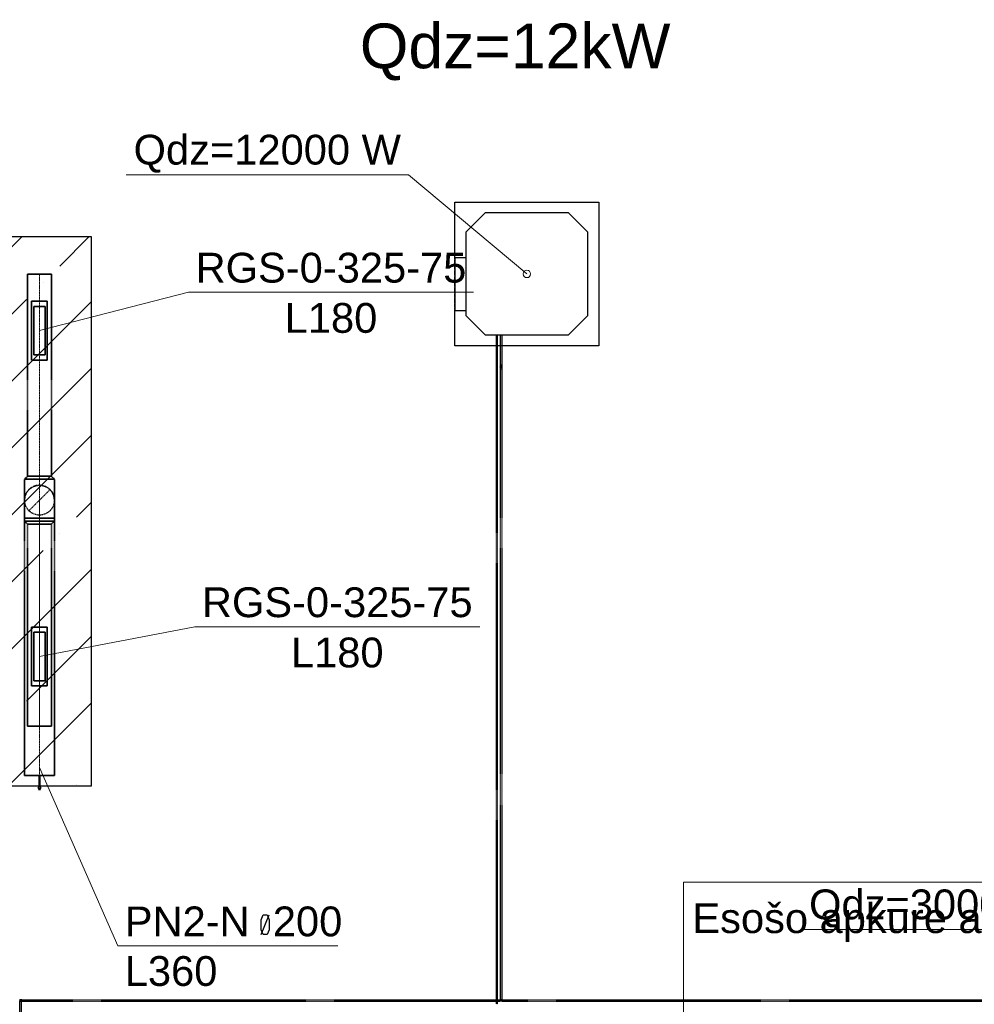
# Model space of a CAD drawing. Header units: millimetres. Extents: x -134161 to 355560, y -27497 to 30328.
# Tile 37 of 95: x -90096 to -83691, y 8181 to 14787. Entities that reach past the tile are written whole.
import ezdxf

# ---------------------------------------------------------------- set-up
doc = ezdxf.new("R2010")
doc.units = ezdxf.units.MM
for name, pattern in [('CenterLine', [17.2, 13, -2, 0.2, -2]), ('HIDDEN', [9.525, 6.35, -3.175]), ('UnderCeiling', [6.7, 4.2, -1, 0.5, -1])]:
    doc.linetypes.add(name, pattern=pattern)
doc.layers.add('AVK-A_uzdevums', color=1, linetype='CONTINUOUS', lineweight=30)
doc.layers.add('AVK-K_uzdevums', color=6, linetype='CONTINUOUS', lineweight=30)
for name, color, linetype in [('Dz1-Atpakalgaita', 7, 'CONTINUOUS'), ('Dz1-Fenkoils', 7, 'CONTINUOUS'), ('Dz1-Radiators', 7, 'CONTINUOUS'), ('Dz1-Teksts-', 7, 'CONTINUOUS'), ('Dz1-Turpgaita', 7, 'CONTINUOUS'), ('Vent-PN2-N', 7, 'CONTINUOUS'), ('Vent-PN2-N-Iekarta', 7, 'CONTINUOUS'), ('Vent-PN2-N-Teksts-', 7, 'CONTINUOUS'), ('Vent-PN3-N-Iekarta', 7, 'CONTINUOUS')]:
    doc.layers.add(name, color=color, linetype=linetype)
doc.styles.add('Arial', font='arial.ttf', dxfattribs={"height": 187.5})
doc.styles.add('PBL', font='arial.ttf')

# ---------------------------------------------------------------- blocks, each defined once
blk = doc.blocks.new('*U125')
at = {"layer": 'Vent-PN2-N-Teksts-', "color": 7, "linetype": 'Continuous', "lineweight": 15}
for p, q in [((42183.5, 10514.4, 2220), (43226, 10713.5, 2220)), ((43226, 10713.5, 2220), (45137.5, 10713.5, 2220))]:
    blk.add_line(p, q, dxfattribs=at)
at = {"layer": 'Vent-PN2-N-Teksts-', "color": 7, "linetype": 'Continuous', "lineweight": 25, "style": 'Arial'}
for s, p in [('RGS-0-325-75', (43273.3, 10778.6, 2220)), ('L180', (43870.9, 10441.5, 2220))]:
    blk.add_text(s, height=200, dxfattribs=at).set_placement(p)
blk = doc.blocks.new('*U126')
at = {"layer": 'Vent-PN2-N-Teksts-', "color": 7, "linetype": 'Continuous', "lineweight": 15}
for p, q in [((42183.5, 12700.9, 2220), (43183.6, 12958.1, 2220)), ((43183.6, 12958.1, 2220), (45095.1, 12958.1, 2220))]:
    blk.add_line(p, q, dxfattribs=at)
at = {"layer": 'Vent-PN2-N-Teksts-', "color": 7, "linetype": 'Continuous', "lineweight": 25, "style": 'Arial'}
for s, p in [('RGS-0-325-75', (43230.9, 13023.1, 2220)), ('L180', (43828.6, 12686.1, 2220))]:
    blk.add_text(s, height=200, dxfattribs=at).set_placement(p)
blk = doc.blocks.new('*U647')
at = {"layer": 'Vent-PN2-N-Teksts-', "color": 7, "linetype": 'Continuous', "lineweight": 15}
for p, q in [((42183.5, 9770.3, 2650), (42709, 8573.2, 2650)), ((42709, 8573.2, 2650), (44184.5, 8573.2, 2650))]:
    blk.add_line(p, q, dxfattribs=at)
at = {"layer": 'Vent-PN2-N-Teksts-', "color": 7, "linetype": 'Continuous', "lineweight": 25}
for p, q in [((43671.6, 8748.3, 2650), (43684.2, 8782.6, 2650)), ((43671.6, 8648.9, 2650), (43723.6, 8781.4, 2650)), ((43671.6, 8682, 2650), (43671.6, 8748.3, 2650)), ((43684.2, 8782.6, 2650), (43711.1, 8782.6, 2650)), ((43711.1, 8782.6, 2650), (43723.6, 8748.3, 2650)), ((43723.6, 8748.3, 2650), (43723.6, 8682, 2650)), ((43684.2, 8648.9, 2650), (43671.6, 8682, 2650)), ((43723.6, 8682, 2650), (43711.1, 8648.9, 2650)), ((43711.1, 8648.9, 2650), (43684.2, 8648.9, 2650))]:
    blk.add_line(p, q, dxfattribs=at)
at = {"layer": 'Vent-PN2-N-Teksts-', "color": 7, "linetype": 'Continuous', "lineweight": 25, "style": 'Arial'}
for s, p in [('PN2-N  200', (42755.7, 8637.4, 2650)), ('L360', (42755.7, 8304.6, 2650))]:
    blk.add_text(s, height=200, dxfattribs=at).set_placement(p)
blk = doc.blocks.new('*U666')
at = {"layer": 'Vent-PN2-N', "color": 1, "linetype": 'Continuous', "lineweight": 35}
for p, q in [((42083.5, 9717, 2650), (42283.5, 9717, 2650)), ((42180.5, 9717, 2650), (42180.5, 9637, 2650)), ((42186.5, 9717, 2650), (42180.5, 9717, 2650)), ((42186.5, 9637, 2650), (42186.5, 9717, 2650)), ((42180.5, 9637, 2650), (42174.5, 9637, 2650)), ((42174.5, 9637, 2650), (42183.5, 9617, 2650)), ((42183.5, 9617, 2650), (42192.5, 9637, 2650)), ((42192.5, 9637, 2650), (42186.5, 9637, 2650))]:
    blk.add_line(p, q, dxfattribs=at)
blk = doc.blocks.new('*U667')
at = {"layer": 'Vent-PN2-N', "color": 1, "linetype": 'UnderCeiling', "lineweight": 35}
for p, q in [((42083.5, 11443.3, 2650), (42083.5, 9717, 2650)), ((42283.5, 11443.3, 2650), (42283.5, 9717, 2650))]:
    blk.add_line(p, q, dxfattribs=at)
at = {"layer": 'Vent-PN2-N', "color": 7, "linetype": 'CenterLine', "lineweight": 18}
blk.add_line((42183.5, 11443.3, 2650), (42183.5, 9717, 2650), dxfattribs=at)
blk = doc.blocks.new('*U678')
at = {"layer": 'Vent-PN2-N', "color": 1, "linetype": 'UnderCeiling', "lineweight": 35}
for p, q in [((42083.5, 11423.3, 2300), (42103.5, 11403.3, 2300)), ((42283.5, 11423.3, 2300), (42263.5, 11403.3, 2300))]:
    blk.add_line(p, q, dxfattribs=at)
at = {"layer": 'Vent-PN2-N', "color": 7, "linetype": 'CenterLine', "lineweight": 18}
blk.add_line((42183.5, 11423.3, 2300), (42183.5, 11403.3, 2300), dxfattribs=at)
at = {"layer": 'Vent-PN2-N', "color": 1, "linetype": 'UnderCeiling', "lineweight": 35, "extrusion": (0, -1, 0)}
for centre, major_axis in [((42183.5, 11423.3, 2300), (100, 0)), ((42183.5, 11403.3, 2300), (80, 0))]:
    blk.add_ellipse(centre, major_axis=major_axis, ratio=1, start_param=0, end_param=3.141593, dxfattribs=at)
blk = doc.blocks.new('*U679')
at = {"layer": 'Vent-PN2-N', "color": 1, "linetype": 'UnderCeiling', "lineweight": 35}
for p, q in [((42083.5, 11703.3, 2300), (42103.5, 11723.3, 2300)), ((42283.5, 11703.3, 2300), (42263.5, 11723.3, 2300))]:
    blk.add_line(p, q, dxfattribs=at)
at = {"layer": 'Vent-PN2-N', "color": 7, "linetype": 'CenterLine', "lineweight": 18}
blk.add_line((42183.5, 11703.3, 2300), (42183.5, 11723.3, 2300), dxfattribs=at)
at = {"layer": 'Vent-PN2-N', "color": 1, "linetype": 'UnderCeiling', "lineweight": 35, "extrusion": (0, 1, 0)}
for centre, major_axis in [((42183.5, 11703.3, 2300), (-100, 0)), ((42183.5, 11723.3, 2300), (-80, 0))]:
    blk.add_ellipse(centre, major_axis=major_axis, ratio=1, start_param=0, end_param=3.141593, dxfattribs=at)
blk = doc.blocks.new('*U686')
at = {"layer": 'Vent-PN2-N-Iekarta', "color": 1, "linetype": 'Continuous', "lineweight": 35}
for p, q in [((42131, 10316.9, 2206), (42131, 10711.9, 2206)), ((42131, 10711.9, 2206), (42236, 10711.9, 2206)), ((42236, 10316.9, 2206), (42236, 10711.9, 2206)), ((42146, 10676.9, 2220.1), (42146, 10351.9, 2220.1)), ((42221, 10676.9, 2220.1), (42146, 10676.9, 2220.1)), ((42221, 10351.9, 2220.1), (42221, 10676.9, 2220.1)), ((42236, 10316.9, 2206), (42131, 10316.9, 2206)), ((42146, 10351.9, 2220.1), (42221, 10351.9, 2220.1))]:
    blk.add_line(p, q, dxfattribs=at)
blk = doc.blocks.new('*U687')
at = {"layer": 'Vent-PN3-N-Iekarta', "color": 1, "linetype": 'Continuous', "lineweight": 35}
for p, q in [((42131, 12503.4, 2206), (42131, 12898.4, 2206)), ((42131, 12898.4, 2206), (42236, 12898.4, 2206)), ((42236, 12503.4, 2206), (42236, 12898.4, 2206)), ((42146, 12863.4, 2220.1), (42146, 12538.4, 2220.1)), ((42221, 12863.4, 2220.1), (42146, 12863.4, 2220.1)), ((42221, 12538.4, 2220.1), (42221, 12863.4, 2220.1)), ((42236, 12503.4, 2206), (42131, 12503.4, 2206)), ((42146, 12538.4, 2220.1), (42221, 12538.4, 2220.1))]:
    blk.add_line(p, q, dxfattribs=at)
blk = doc.blocks.new('*U688')
at = {"layer": 'Vent-PN2-N', "color": 7, "linetype": 'UnderCeiling', "lineweight": 18}
blk.add_line((42112.8, 11492.6, 2530), (42254.3, 11634, 2530), dxfattribs=at)
at = {"layer": 'Vent-PN2-N', "color": 1, "linetype": 'UnderCeiling', "lineweight": 35, "extrusion": (0, 0, -1)}
blk.add_ellipse((42183.5, 11563.3, 2530), major_axis=(-100, 0), ratio=1, start_param=0, end_param=3.141593, dxfattribs=at)
at = {"layer": 'Vent-PN2-N', "color": 7, "linetype": 'HIDDEN', "lineweight": -3, "extrusion": (0, 0, -1)}
blk.add_ellipse((42183.5, 11563.3, 2530), major_axis=(100, 0), ratio=1, start_param=0, end_param=3.141593, dxfattribs=at)
at = {"layer": 'Vent-PN2-N', "color": 1, "linetype": 'UnderCeiling', "lineweight": 35, "extrusion": (1, 0, 0)}
for centre in [(42083.5, 11443.3, 2530), (42283.5, 11443.3, 2530)]:
    blk.add_ellipse(centre, major_axis=(0, 120), ratio=1, start_param=0, end_param=1.570796, dxfattribs=at)
at = {"layer": 'Vent-PN2-N', "color": 7, "linetype": 'CenterLine', "lineweight": 18, "extrusion": (1, 0, 0)}
blk.add_ellipse((42183.5, 11443.3, 2530), major_axis=(0, 120), ratio=1, start_param=0, end_param=1.570796, dxfattribs=at)
at = {"layer": 'Vent-PN2-N', "color": 1, "linetype": 'UnderCeiling', "lineweight": 35, "extrusion": (0, -1, 0)}
blk.add_ellipse((42183.5, 11443.3, 2650), major_axis=(100, 0), ratio=1, start_param=0, end_param=3.141593, dxfattribs=at)
blk = doc.blocks.new('*U689')
at = {"layer": 'Vent-PN2-N', "color": 7, "linetype": 'Continuous', "lineweight": -3}
blk.add_line((42183.5, 11563.3, 2470), (42183.5, 11563.3, 2469), dxfattribs=at)
blk = doc.blocks.new('*U690')
at = {"layer": 'Vent-PN2-N', "color": 1, "linetype": 'UnderCeiling', "lineweight": 35}
for p, q in [((42083.5, 11423.3, 2300), (42083.5, 11703.3, 2300)), ((42283.5, 11423.3, 2300), (42283.5, 11703.3, 2300))]:
    blk.add_line(p, q, dxfattribs=at)
at = {"layer": 'Vent-PN2-N', "color": 7, "linetype": 'CenterLine', "lineweight": 18}
blk.add_line((42183.5, 11423.3, 2300), (42183.5, 11703.3, 2300), dxfattribs=at)
blk = doc.blocks.new('*U691')
at = {"layer": 'Vent-PN2-N', "color": 1, "linetype": 'UnderCeiling', "lineweight": 35}
for p, q in [((42103.5, 11403.3, 2300), (42103.5, 10047.1, 2300)), ((42263.5, 11403.3, 2300), (42263.5, 10047.1, 2300))]:
    blk.add_line(p, q, dxfattribs=at)
at = {"layer": 'Vent-PN2-N', "color": 7, "linetype": 'CenterLine', "lineweight": 18}
blk.add_line((42183.5, 11403.3, 2300), (42183.5, 10047.1, 2300), dxfattribs=at)
blk = doc.blocks.new('*U692')
at = {"layer": 'Vent-PN2-N', "color": 1, "linetype": 'Continuous', "lineweight": 35}
blk.add_line((42103.5, 10047.1, 2300), (42263.5, 10047.1, 2300), dxfattribs=at)
blk = doc.blocks.new('*U693')
at = {"layer": 'Vent-PN2-N', "color": 1, "linetype": 'UnderCeiling', "lineweight": 35}
for p, q in [((42103.5, 13079.5, 2300), (42103.5, 11723.3, 2300)), ((42263.5, 13079.5, 2300), (42263.5, 11723.3, 2300))]:
    blk.add_line(p, q, dxfattribs=at)
at = {"layer": 'Vent-PN2-N', "color": 7, "linetype": 'CenterLine', "lineweight": 18}
blk.add_line((42183.5, 13079.5, 2300), (42183.5, 11723.3, 2300), dxfattribs=at)
blk = doc.blocks.new('*U694')
at = {"layer": 'Vent-PN2-N', "color": 1, "linetype": 'Continuous', "lineweight": 35}
blk.add_line((42263.5, 13079.5, 2300), (42103.5, 13079.5, 2300), dxfattribs=at)
blk = doc.blocks.new('*U829')
at = {"layer": 'Dz1-Atpakalgaita', "color": 6, "linetype": 'UnderCeiling', "lineweight": 25}
for p, q in [((45275.4, 8211.3, 2800), (45273.4, 8211.3, 2800)), ((45287.4, 8201.3, 2800), (45273.4, 8201.3, 2800)), ((45275.4, 8211.3, 2800), (45275.8, 8210.9, 2801.9)), ((45275.8, 8210.9, 2801.9), (45276.8, 8209.8, 2803.5)), ((45276.8, 8209.8, 2803.5), (45278.5, 8208.2, 2804.6)), ((45278.5, 8208.2, 2804.6), (45280.4, 8206.3, 2805)), ((45280.4, 8206.3, 2805), (45282.3, 8208.2, 2804.6)), ((45282.3, 8208.2, 2804.6), (45283.9, 8209.8, 2803.5)), ((45283.9, 8209.8, 2803.5), (45285, 8210.9, 2801.9)), ((45285, 8210.9, 2801.9), (45285.4, 8211.3, 2800))]:
    blk.add_line(p, q, dxfattribs=at)
at = {"layer": 'Dz1-Atpakalgaita', "color": 6, "linetype": 'UnderCeiling', "lineweight": 25, "extrusion": (-1, 0, 0)}
for centre in [(45273.4, 8206.3, 2800), (45287.4, 8206.3, 2800)]:
    blk.add_ellipse(centre, major_axis=(0, -5), ratio=1, start_param=0, end_param=3.141593, dxfattribs=at)
at = {"layer": 'Dz1-Atpakalgaita', "color": 6, "linetype": 'UnderCeiling', "lineweight": 25}
blk.add_ellipse((45273.9, 8212.8, 2800), major_axis=(0, -1.5), ratio=1, start_param=0, end_param=1.570796, dxfattribs=at)
at = {"layer": 'Dz1-Atpakalgaita', "color": 6, "linetype": 'UnderCeiling', "lineweight": 25, "extrusion": (0, 1, 0)}
blk.add_ellipse((45280.4, 8212.8, 2800), major_axis=(-5, 0), ratio=1, start_param=0, end_param=3.141593, dxfattribs=at)
at = {"layer": 'Dz1-Atpakalgaita', "color": 6, "linetype": 'UnderCeiling', "lineweight": 25, "extrusion": (0, 0, -1)}
blk.add_ellipse((45286.9, 8212.8, 2800), major_axis=(0, -1.5), ratio=1, start_param=0, end_param=1.570796, dxfattribs=at)
blk = doc.blocks.new('*U830')
at = {"layer": 'Dz1-Atpakalgaita', "color": 6, "linetype": 'UnderCeiling', "lineweight": 25}
for p, q in [((45287.4, 8211.3, 2800), (49608.1, 8211.3, 2800)), ((45287.4, 8201.3, 2800), (49608.1, 8201.3, 2800))]:
    blk.add_line(p, q, dxfattribs=at)
blk = doc.blocks.new('*U833')
at = {"layer": 'Dz1-Atpakalgaita', "color": 6, "linetype": 'UnderCeiling', "lineweight": 25}
for p, q in [((42064.8, 8211.3, 2800), (42050.8, 8211.3, 2800)), ((42053.2, 8201.6, 2801.9), (42052.8, 8201.3, 2800)), ((42054.3, 8202.7, 2803.5), (42053.2, 8201.6, 2801.9)), ((42055.9, 8204.4, 2804.6), (42054.3, 8202.7, 2803.5)), ((42057.8, 8206.3, 2805), (42055.9, 8204.4, 2804.6)), ((42059.7, 8204.4, 2804.6), (42057.8, 8206.3, 2805)), ((42061.3, 8202.7, 2803.5), (42059.7, 8204.4, 2804.6)), ((42062.4, 8201.6, 2801.9), (42061.3, 8202.7, 2803.5)), ((42062.8, 8201.3, 2800), (42062.4, 8201.6, 2801.9)), ((42064.8, 8201.3, 2800), (42062.8, 8201.3, 2800))]:
    blk.add_line(p, q, dxfattribs=at)
at = {"layer": 'Dz1-Atpakalgaita', "color": 6, "linetype": 'UnderCeiling', "lineweight": 25, "extrusion": (-1, 0, 0)}
for centre in [(42050.8, 8206.3, 2800), (42064.8, 8206.3, 2800)]:
    blk.add_ellipse(centre, major_axis=(0, -5), ratio=1, start_param=0, end_param=3.141593, dxfattribs=at)
at = {"layer": 'Dz1-Atpakalgaita', "color": 6, "linetype": 'UnderCeiling', "lineweight": 25, "extrusion": (0, 0, -1)}
blk.add_ellipse((42051.3, 8199.8, 2800), major_axis=(0, 1.5), ratio=1, start_param=0, end_param=1.570796, dxfattribs=at)
at = {"layer": 'Dz1-Atpakalgaita', "color": 6, "linetype": 'UnderCeiling', "lineweight": 25, "extrusion": (0, -1, 0)}
blk.add_ellipse((42057.8, 8199.8, 2800), major_axis=(5, 0), ratio=1, start_param=0, end_param=3.141593, dxfattribs=at)
at = {"layer": 'Dz1-Atpakalgaita', "color": 6, "linetype": 'UnderCeiling', "lineweight": 25}
blk.add_ellipse((42064.3, 8199.8, 2800), major_axis=(0, 1.5), ratio=1, start_param=0, end_param=1.570796, dxfattribs=at)
blk = doc.blocks.new('*U834')
at = {"layer": 'Dz1-Atpakalgaita', "color": 6, "linetype": 'UnderCeiling', "lineweight": 25}
for p, q in [((42064.8, 8211.3, 2800), (45273.4, 8211.3, 2800)), ((42064.8, 8201.3, 2800), (45273.4, 8201.3, 2800))]:
    blk.add_line(p, q, dxfattribs=at)
blk = doc.blocks.new('*U878')
at = {"layer": 'Dz1-Atpakalgaita', "color": 6, "linetype": 'UnderCeiling', "lineweight": 25}
for p, q in [((42052.8, 5893.5, 2800), (42052.8, 8199.8, 2800)), ((42062.8, 5893.5, 2800), (42062.8, 8199.8, 2800))]:
    blk.add_line(p, q, dxfattribs=at)
blk = doc.blocks.new('*U904')
at = {"layer": 'Dz1-Atpakalgaita', "color": 6, "linetype": 'UnderCeiling', "lineweight": 25}
for p, q in [((45275.4, 12441.8, 2800), (45275.4, 8212.8, 2800)), ((45285.4, 12441.8, 2800), (45285.4, 8212.8, 2800))]:
    blk.add_line(p, q, dxfattribs=at)
blk = doc.blocks.new('*U905')
at = {"layer": 'Dz1-Turpgaita', "color": 4, "linetype": 'UnderCeiling', "lineweight": 25}
for p, q in [((45248.4, 12423.8, 2800), (45248.4, 8181.3, 2800)), ((45254.4, 12423.8, 2800), (45254.4, 8181.3, 2800))]:
    blk.add_line(p, q, dxfattribs=at)
blk = doc.blocks.new('*U906')
at = {"layer": 'Dz1-Teksts-', "color": 7, "linetype": 'Continuous', "lineweight": 0}
for p, q in [((44659.1, 13745.9, 2500), (42765, 13745.9, 2500)), ((45453.9, 13081.2, 2500), (44659.1, 13745.9, 2500))]:
    blk.add_line(p, q, dxfattribs=at)
at = {"layer": 'Dz1-Teksts-', "color": 7, "linetype": 'Continuous', "lineweight": 0, "extrusion": (0, 0, -1)}
blk.add_circle((-45453.9, 13081.2, -2500), 25, dxfattribs=at)
at = {"layer": 'Dz1-Teksts-', "color": 7, "linetype": 'Continuous', "lineweight": 0, "style": 'Arial'}
blk.add_text('Qdz=12000 W', height=200, dxfattribs=at).set_placement((42815.1, 13814.8, 2500))
blk = doc.blocks.new('*U907')
at = {"layer": 'Dz1-Turpgaita', "color": 4, "linetype": 'UnderCeiling', "lineweight": 25, "extrusion": (0, 0.707107, -0.707107)}
blk.add_ellipse((45251.4, 12430.1, 2797.4), major_axis=(-3, 0), ratio=1, start_param=0, end_param=3.141593, dxfattribs=at)
at = {"layer": 'Dz1-Turpgaita', "color": 7, "linetype": 'HIDDEN', "lineweight": -3, "extrusion": (0, 0.707107, -0.707107)}
blk.add_ellipse((45251.4, 12430.1, 2797.4), major_axis=(3, 0), ratio=1, start_param=0, end_param=3.141593, dxfattribs=at)
at = {"layer": 'Dz1-Turpgaita', "color": 4, "linetype": 'UnderCeiling', "lineweight": 25, "extrusion": (1, 0, 0)}
for centre in [(45248.4, 12423.8, 2791), (45254.4, 12423.8, 2791)]:
    blk.add_ellipse(centre, major_axis=(0, 6.36, 6.36), ratio=1, start_param=0, end_param=0.785398, dxfattribs=at)
at = {"layer": 'Dz1-Turpgaita', "color": 4, "linetype": 'UnderCeiling', "lineweight": 25, "extrusion": (0, -1, 0)}
blk.add_ellipse((45251.4, 12423.8, 2800), major_axis=(3, 0), ratio=1, start_param=0, end_param=3.141593, dxfattribs=at)
blk = doc.blocks.new('*U908')
at = {"layer": 'Dz1-Turpgaita', "color": 4, "linetype": 'UnderCeiling', "lineweight": 25}
for p, q in [((45248.4, 12472.8, 2754.6), (45248.4, 12430.1, 2797.4)), ((45254.4, 12472.8, 2754.6), (45254.4, 12430.1, 2797.4))]:
    blk.add_line(p, q, dxfattribs=at)
blk = doc.blocks.new('*U909')
at = {"layer": 'Dz1-Atpakalgaita', "color": 6, "linetype": 'UnderCeiling', "lineweight": 25, "extrusion": (0, 0, -1)}
blk.add_ellipse((45280.4, 12456.8, 2785), major_axis=(-5, 0), ratio=1, start_param=0, end_param=3.141593, dxfattribs=at)
at = {"layer": 'Dz1-Atpakalgaita', "color": 7, "linetype": 'HIDDEN', "lineweight": -3, "extrusion": (0, 0, -1)}
blk.add_ellipse((45280.4, 12456.8, 2785), major_axis=(5, 0), ratio=1, start_param=0, end_param=3.141593, dxfattribs=at)
at = {"layer": 'Dz1-Atpakalgaita', "color": 6, "linetype": 'UnderCeiling', "lineweight": 25, "extrusion": (1, 0, 0)}
for centre in [(45275.4, 12441.8, 2785), (45285.4, 12441.8, 2785)]:
    blk.add_ellipse(centre, major_axis=(0, 15), ratio=1, start_param=0, end_param=1.570796, dxfattribs=at)
at = {"layer": 'Dz1-Atpakalgaita', "color": 6, "linetype": 'UnderCeiling', "lineweight": 25, "extrusion": (0, -1, 0)}
blk.add_ellipse((45280.4, 12441.8, 2800), major_axis=(5, 0), ratio=1, start_param=0, end_param=3.141593, dxfattribs=at)
blk = doc.blocks.new('*U910')
at = {"layer": 'Dz1-Atpakalgaita', "color": 7, "linetype": 'Continuous', "lineweight": -3}
blk.add_line((45280.4, 12456.8, 2744.5), (45280.4, 12456.8, 2743.5), dxfattribs=at)
blk = doc.blocks.new('*U911')
at = {"layer": 'Dz1-Turpgaita', "color": 4, "linetype": 'UnderCeiling', "lineweight": 25, "extrusion": (0, 1, 0)}
blk.add_ellipse((45251.4, 12479.2, 2752), major_axis=(-3, 0), ratio=1, start_param=0, end_param=3.141593, dxfattribs=at)
at = {"layer": 'Dz1-Turpgaita', "color": 4, "linetype": 'UnderCeiling', "lineweight": 25, "extrusion": (-1, 0, 0)}
for centre in [(45248.4, 12479.2, 2761), (45254.4, 12479.2, 2761)]:
    blk.add_ellipse(centre, major_axis=(0, 0, -9), ratio=1, start_param=0, end_param=0.785398, dxfattribs=at)
at = {"layer": 'Dz1-Turpgaita', "color": 4, "linetype": 'UnderCeiling', "lineweight": 25, "extrusion": (0, -0.707107, 0.707107)}
blk.add_ellipse((45251.4, 12472.8, 2754.6), major_axis=(3, 0), ratio=1, start_param=0, end_param=3.141593, dxfattribs=at)
at = {"layer": 'Dz1-Turpgaita', "color": 7, "linetype": 'HIDDEN', "lineweight": -3, "extrusion": (0, -0.707107, 0.707107)}
blk.add_ellipse((45251.4, 12472.8, 2754.6), major_axis=(-3, 0), ratio=1, start_param=0, end_param=3.141593, dxfattribs=at)
blk = doc.blocks.new('*U912')
at = {"layer": 'Dz1-Turpgaita', "color": 4, "linetype": 'UnderCeiling', "lineweight": 25}
for p, q in [((45248.4, 12671.7, 2752), (45248.4, 12479.2, 2752)), ((45254.4, 12671.7, 2752), (45254.4, 12479.2, 2752))]:
    blk.add_line(p, q, dxfattribs=at)
blk = doc.blocks.new('*U913')
at = {"layer": 'Dz1-Atpakalgaita', "color": 6, "linetype": 'UnderCeiling', "lineweight": 25, "extrusion": (0, 1, 0)}
blk.add_ellipse((45280.4, 12471.8, 2689), major_axis=(-5, 0), ratio=1, start_param=0, end_param=3.141593, dxfattribs=at)
at = {"layer": 'Dz1-Atpakalgaita', "color": 6, "linetype": 'UnderCeiling', "lineweight": 25, "extrusion": (-1, 0, 0)}
for centre in [(45275.4, 12471.8, 2704), (45285.4, 12471.8, 2704)]:
    blk.add_ellipse(centre, major_axis=(0, 0, -15), ratio=1, start_param=0, end_param=1.570796, dxfattribs=at)
blk = doc.blocks.new('*U914')
at = {"layer": 'Dz1-Atpakalgaita', "color": 6, "linetype": 'UnderCeiling', "lineweight": 25}
for p, q in [((45275.4, 12671.7, 2689), (45275.4, 12471.8, 2689)), ((45285.4, 12671.7, 2689), (45285.4, 12471.8, 2689))]:
    blk.add_line(p, q, dxfattribs=at)
blk = doc.blocks.new('*U915')
at = {"layer": 'Dz1-Radiators', "color": 7, "linetype": 'Continuous', "lineweight": -3}
blk.add_line((45251.4, 12671.7, 2752), (45251.4, 12671.7, 2751), dxfattribs=at)
blk = doc.blocks.new('*U916')
at = {"layer": 'Dz1-Fenkoils', "color": 7, "linetype": 'HIDDEN', "lineweight": -3}
for p, q in [((44971.4, 13563.7, 2441), (44971.4, 13563.7, 2500)), ((45936.4, 13563.7, 2441), (45936.4, 13563.7, 2500)), ((45174.5, 13490.7, 2829), (45174.5, 13490.7, 2500)), ((45733.3, 13490.7, 2829), (45733.3, 13490.7, 2500)), ((45044.4, 13360.6, 2829), (45044.4, 13360.6, 2500)), ((45863.4, 13360.6, 2829), (45863.4, 13360.6, 2500)), ((44969.4, 13190.7, 2595), (44969.4, 13190.7, 2815)), ((44971.4, 12836.7, 2500), (44971.4, 13190.7, 2500)), ((44969.4, 12836.7, 2815), (44969.4, 12836.7, 2595)), ((45044.4, 12801.8, 2829), (45044.4, 12801.8, 2500)), ((45863.4, 12801.8, 2829), (45863.4, 12801.8, 2500)), ((45174.5, 12671.7, 2829), (45174.5, 12671.7, 2500)), ((45733.3, 12671.7, 2829), (45733.3, 12671.7, 2500)), ((44971.4, 12598.7, 2441), (44971.4, 12598.7, 2500)), ((45936.4, 12598.7, 2441), (45936.4, 12598.7, 2500))]:
    blk.add_line(p, q, dxfattribs=at)
at = {"layer": 'Dz1-Fenkoils', "color": 7, "linetype": 'Continuous', "lineweight": -3}
for p, q in [((44971.4, 13563.7, 2500), (45936.4, 13563.7, 2500)), ((44971.4, 13190.7, 2500), (44971.4, 13563.7, 2500)), ((45936.4, 13563.7, 2500), (45936.4, 12598.7, 2500)), ((45174.5, 13490.7, 2829), (45044.4, 13360.6, 2829)), ((45733.3, 13490.7, 2829), (45174.5, 13490.7, 2829)), ((45863.4, 13360.6, 2829), (45733.3, 13490.7, 2829)), ((45044.4, 13360.6, 2829), (45044.4, 12801.8, 2829)), ((45863.4, 12801.8, 2829), (45863.4, 13360.6, 2829)), ((44969.4, 13190.7, 2815), (44969.4, 12836.7, 2815)), ((44969.4, 13190.7, 2815), (45044.4, 13190.7, 2815)), ((44969.4, 12836.7, 2815), (45044.4, 12836.7, 2815)), ((44971.4, 12598.7, 2500), (44971.4, 12836.7, 2500)), ((45044.4, 12801.8, 2829), (45174.5, 12671.7, 2829)), ((45733.3, 12671.7, 2829), (45863.4, 12801.8, 2829)), ((45174.5, 12671.7, 2829), (45733.3, 12671.7, 2829)), ((45936.4, 12598.7, 2500), (44971.4, 12598.7, 2500))]:
    blk.add_line(p, q, dxfattribs=at)
blk = doc.blocks.new('*U1077')
at = {"layer": 'Dz1-Teksts-', "color": 7, "linetype": 'Continuous', "lineweight": 0}
for p, q in [((49555.1, 9282.7, 2200), (49035.9, 8682.9, 2200)), ((49035.9, 8682.9, 2200), (47297.3, 8682.9, 2200))]:
    blk.add_line(p, q, dxfattribs=at)
at = {"layer": 'Dz1-Teksts-', "color": 7, "linetype": 'Continuous', "lineweight": 0, "extrusion": (0, 0, -1)}
blk.add_circle((-49555.1, 9282.7, -2200), 25, dxfattribs=at)
at = {"layer": 'Dz1-Teksts-', "color": 7, "linetype": 'Continuous', "lineweight": 0, "style": 'Arial'}
blk.add_text('Qdz=3000 W', height=200, dxfattribs=at).set_placement((47347.3, 8751.8, 2200))
blk = doc.blocks.new('*U1108')
at = {"layer": 'AVK-A_uzdevums', "color": 7, "linetype": 'Continuous', "lineweight": 18}
for p, q in [((46504.7, 6884.6), (46504.7, 9000.9)), ((46504.7, 9000.9), (49310.4, 9000.9)), ((49310.4, 9000.9), (49310.4, 6884.6)), ((46504.7, 5251.2), (46504.7, 6884.6)), ((49310.4, 6884.6), (46504.7, 6884.6))]:
    blk.add_line(p, q, dxfattribs=at)
at = {"layer": 'AVK-A_uzdevums', "color": 7, "linetype": 'Continuous', "lineweight": 18, "extrusion": (0, 0, -1)}
blk.add_circle((-46504.7, 5251.2), 50, dxfattribs=at)
at = {"layer": 'AVK-A_uzdevums', "color": 7, "linetype": 'Continuous', "lineweight": 25, "style": 'Arial'}
for s, p in [('Esošo apkure atslēgt!', (46564.1, 8659.3)), ('Zem grīdas apsilde', (46719.6, 7812.8)), ('S=49.6m2', (47266.9, 7389.6)), ('Qa=2976W', (47197, 6966.3))]:
    blk.add_text(s, height=200, dxfattribs=at).set_placement(p)

msp = doc.modelspace()

# ---------------------------------------------------------------- hatches: boundary and pattern name
at = {"layer": 'AVK-A_uzdevums'}
h = msp.add_hatch(dxfattribs=at)
h.set_pattern_fill('ANSI35', color=256, scale=100)
h.set_pattern_definition([(45, (-132147.1, 0), (-449.013, 449.013), []), (45, (-131698.1, 0), (-449.013, 449.013), [793.75, -158.75, 0, -158.75])])
h.paths.add_polyline_path([(-92821.2, 13331.6), (-89617.5, 13331.3), (-89617.5, 9644.8), (-90886.3, 9644.8), (-90886.3, 9214.6), (-92821.2, 9214.6)])

# ---------------------------------------------------------------- linework, layer by layer
msp.add_lwpolyline([(-92821.2, 13331.6), (-89617.5, 13331.3), (-89617.5, 9644.8), (-90886.3, 9644.8), (-90886.3, 9214.6), (-92821.2, 9214.6)], close=True, dxfattribs=at)

# ---------------------------------------------------------------- block references
msp.add_blockref('*U1108', (-132147.1, 0), dxfattribs=at)
at = {"layer": 'Dz1-Atpakalgaita'}
for name in ['*U914', '*U913', '*U909', '*U904', '*U910', '*U833', '*U878', '*U834', '*U829', '*U830']:
    msp.add_blockref(name, (-132147.1, 0), dxfattribs=at)
at = {"layer": 'Dz1-Fenkoils'}
msp.add_blockref('*U916', (-132147.1, 0), dxfattribs=at)
at = {"layer": 'Dz1-Radiators'}
msp.add_blockref('*U915', (-132147.1, 0), dxfattribs=at)
at = {"layer": 'Dz1-Teksts-'}
for name in ['*U906', '*U1077']:
    msp.add_blockref(name, (-132147.1, 0), dxfattribs=at)
at = {"layer": 'Dz1-Turpgaita'}
for name in ['*U912', '*U911', '*U908', '*U907', '*U905']:
    msp.add_blockref(name, (-132147.1, 0), dxfattribs=at)
at = {"layer": 'Vent-PN2-N'}
for name in ['*U693', '*U694', '*U679', '*U690', '*U688', '*U689', '*U667', '*U678', '*U691', '*U692', '*U666']:
    msp.add_blockref(name, (-132147.1, 0), dxfattribs=at)
at = {"layer": 'Vent-PN2-N-Iekarta'}
msp.add_blockref('*U686', (-132147.1, 0), dxfattribs=at)
at = {"layer": 'Vent-PN2-N-Teksts-'}
for name in ['*U126', '*U125', '*U647']:
    msp.add_blockref(name, (-132147.1, 0), dxfattribs=at)
at = {"layer": 'Vent-PN3-N-Iekarta'}
msp.add_blockref('*U687', (-132147.1, 0), dxfattribs=at)

# ---------------------------------------------------------------- texts
at = {"layer": 'AVK-K_uzdevums', "insert": (-87814, 14761), "char_height": 300, "width": 1929.168, "attachment_point": 1, "style": 'PBL'}
msp.add_mtext('{\\fArial|b0|i0|c186|p34;Qdz=12kW}', dxfattribs=at)

doc.saveas('drawing.dxf')
